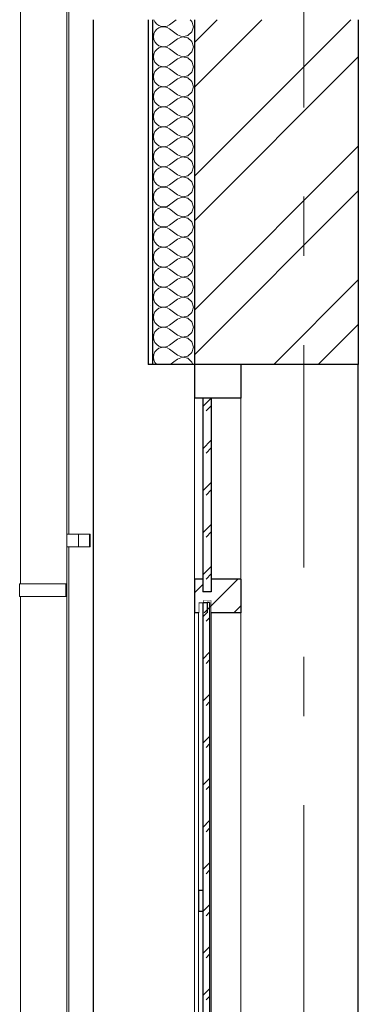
# Model space of a CAD drawing. Header units: millimetres. Extents: x -15683 to 202647, y -7448 to 20513.
# Tile 96 of 114: x 201496 to 202302, y -1988 to 352. Entities that reach past the tile are written whole.
import ezdxf
from ezdxf.enums import TextEntityAlignment as Align

# ---------------------------------------------------------------- set-up
doc = ezdxf.new("R2010")
doc.units = ezdxf.units.MM
doc.header["$MEASUREMENT"] = 0
doc.set_wipeout_variables(frame=1)
doc.linetypes.add('Wipeout_Contour', pattern=[1000, 0, -1000])
doc.linetypes.add('Штрих-Штриховая', pattern=[1093.611073, 529.166651, -211.666656, 141.111112, -211.666656])
for name, color, linetype in [('Конструктив - Стены Несущие', 7, 'Continuous'), ('Новый_1 ВОДОСТОК', 7, 'Continuous'), ('Новый_Конструктив - Навесные Стены', 7, 'Continuous'), ('Элемент Модели - Оси', 7, 'Continuous')]:
    doc.layers.add(name, color=color, linetype=linetype)
for name, color, linetype, lineweight in [('Конструктив - Стены Несущие_Ном._пера__101', 253, 'Continuous', 5), ('Конструктив - Стены Несущие_Ном._пера__21', 7, 'Continuous', 30), ('Новый_1 ВОДОСТОК_Ном._пера__141', 7, 'Continuous', 20), ('Новый_Конструктив - Навесные Стены_Ном._пера__1', 7, 'Continuous', 15), ('Новый_Конструктив - Навесные Стены_Ном._пера__21', 7, 'Continuous', 30), ('Новый_Конструктив - Навесные Стены_Ном._пера__27', 7, 'Continuous', 30), ('Элемент Модели - Оси_Ном._пера__1', 7, 'Continuous', 15), ('Элемент Модели - Оси_Ном._пера__2', 8, 'Continuous', 15)]:
    doc.layers.add(name, color=color, linetype=linetype, lineweight=lineweight)
doc.layers.add('Новый_Конструктив - Навесные Стены_Ном._пера__165', color=7, linetype='Continuous', lineweight=5, true_color=0x80d6ff)
doc.layers.add('Новый_Конструктив - Навесные Стены_Ном._пера__166', color=7, linetype='Continuous', lineweight=5, true_color=0x97cbff)
doc.styles.add('СГЕНЕРИР_СТИЛЬ_1', font='arial.ttf')
pattern_1 = [(45, (227496.02, -3497.64), (-176.7767, 176.7767), []), (45, (227460.67, -3462.28), (-176.7767, 176.7767), []), (45, (227425.31, -3426.93), (-176.7767, 176.7767), [])]

# ---------------------------------------------------------------- blocks, each defined once
blk = doc.blocks.new('*X641', base_point=(227496, -3497.6))
at = {"layer": 'Новый_Конструктив - Навесные Стены_Ном._пера__165', "color": 141, "linetype": 'Continuous', "lineweight": 5, "true_color": 0x80d6ff}
for p, q in [((201931.7, -1067.4), (201941.5, -1057.6)), ((201939.2, -1077.7), (201947.7, -1069.2)), ((201931.7, -1167.4), (201947.7, -1151.4)), ((201939.2, -1177.7), (201947.7, -1169.2)), ((201931.7, -1267.4), (201947.7, -1251.4)), ((201939.2, -1277.7), (201947.7, -1269.2)), ((201931.7, -1367.4), (201947.7, -1351.4)), ((201939.2, -1377.7), (201947.7, -1369.2)), ((201931.7, -1467.4), (201947.7, -1451.4)), ((201939.2, -1477.7), (201947.7, -1469.2)), ((201931.7, -1567.4), (201947.7, -1551.4)), ((201939.2, -1577.7), (201947.7, -1569.2)), ((201931.7, -1667.4), (201947.7, -1651.4)), ((201939.2, -1677.7), (201947.7, -1669.2)), ((201931.7, -1767.4), (201947.7, -1751.4)), ((201939.2, -1777.7), (201947.7, -1769.2)), ((201931.7, -1867.4), (201947.7, -1851.4)), ((201939.2, -1877.7), (201947.7, -1869.2)), ((201931.7, -1967.4), (201947.7, -1951.4)), ((201939.2, -1977.7), (201947.7, -1969.2)), ((201931.7, -2067.4), (201947.7, -2051.4)), ((201939.2, -2077.7), (201947.7, -2069.2)), ((201931.7, -2167.4), (201947.7, -2151.4)), ((201939.2, -2177.7), (201947.7, -2169.2)), ((201931.7, -2267.4), (201947.7, -2251.4)), ((201939.2, -2277.7), (201947.7, -2269.2)), ((201931.7, -2367.4), (201947.7, -2351.4)), ((201939.2, -2377.7), (201947.7, -2369.2))]:
    blk.add_line(p, q, dxfattribs=at)
blk = doc.blocks.new('Элемент Разреза_558_4', base_point=(227496, -3497.6))
at = {"color": 254, "linetype": 'Wipeout_Contour', "lineweight": 0, "ltscale": 807717.770116}
blk.add_wipeout([(201921.7, -1032.6), (201921.7, -1057.6), (201931.7, -1057.6), (201931.7, -1032.6)], dxfattribs=at).dxf.layer = 'Новый_Конструктив - Навесные Стены'
at = {"color": 254, "linetype": 'Wipeout_Contour', "lineweight": 0, "ltscale": 807737.033488}
blk.add_wipeout([(201921.7, -1767.6), (201931.7, -1767.6), (201931.7, -1717.6), (201921.7, -1717.6)], dxfattribs=at).dxf.layer = 'Новый_Конструктив - Навесные Стены'
at = {"color": 254, "linetype": 'Wipeout_Contour', "lineweight": 0, "ltscale": 807765.672668}
blk.add_wipeout([(201921.7, -2427.6), (201921.7, -2442.3), (201931.7, -2442.3), (201931.7, -2427.6)], dxfattribs=at).dxf.layer = 'Новый_Конструктив - Навесные Стены'
at = {"layer": 'Новый_Конструктив - Навесные Стены_Ном._пера__166', "linetype": 'Continuous', "lineweight": 5, "true_color": 0x97cbff}
h = blk.add_hatch(dxfattribs=at)
h.set_pattern_fill('АЛЮМИНИЙ_0004', color=151, style=0, pattern_type=2)
h.set_pattern_definition(pattern_1)
h.paths.add_polyline_path([(201921.7, -1032.6), (201921.7, -1057.6), (201931.7, -1057.6), (201931.7, -1032.6)])
h = blk.add_hatch(dxfattribs=at)
h.set_pattern_fill('АЛЮМИНИЙ_0004', color=151, style=0, pattern_type=2)
h.set_pattern_definition(pattern_1)
h.paths.add_polyline_path([(201921.7, -1767.6), (201931.7, -1767.6), (201931.7, -1717.6), (201921.7, -1717.6)])
h = blk.add_hatch(dxfattribs=at)
h.set_pattern_fill('АЛЮМИНИЙ_0004', color=151, style=0, pattern_type=2)
h.set_pattern_definition(pattern_1)
h.paths.add_polyline_path([(201921.7, -2427.6), (201921.7, -2442.3), (201931.7, -2442.3), (201931.7, -2427.6)])
at = {"color": 254, "linetype": 'Wipeout_Contour', "lineweight": 0, "ltscale": 807777.718302}
blk.add_wipeout([(201951.7, -1027.6), (201931.7, -1027.6), (201931.7, -1057.6), (201951.7, -1057.6)], dxfattribs=at).dxf.layer = 'Новый_Конструктив - Навесные Стены'
at = {"color": 254, "linetype": 'Wipeout_Contour', "lineweight": 0, "ltscale": 807826.040894}
blk.add_wipeout([(201931.7, -2427.6), (201931.7, -2457.6), (201951.7, -2457.6), (201951.7, -2427.6)], dxfattribs=at).dxf.layer = 'Новый_Конструктив - Навесные Стены'
at = {"layer": 'Новый_Конструктив - Навесные Стены_Ном._пера__166', "linetype": 'Continuous', "lineweight": 5, "true_color": 0x97cbff}
h = blk.add_hatch(dxfattribs=at)
h.set_pattern_fill('АЛЮМИНИЙ_0004', color=151, style=0, pattern_type=2)
h.set_pattern_definition(pattern_1)
h.paths.add_polyline_path([(201951.7, -1027.6), (201931.7, -1027.6), (201931.7, -1057.6), (201951.7, -1057.6)])
h = blk.add_hatch(dxfattribs=at)
h.set_pattern_fill('АЛЮМИНИЙ_0004', color=151, style=0, pattern_type=2)
h.set_pattern_definition(pattern_1)
h.paths.add_polyline_path([(201931.7, -2427.6), (201931.7, -2457.6), (201951.7, -2457.6), (201951.7, -2427.6)])
at = {"layer": 'Новый_Конструктив - Навесные Стены_Ном._пера__21', "color": 7, "linetype": 'Continuous', "lineweight": 30}
for p, q in [((201931.7, -1027.6), (201931.7, -1032.6)), ((201951.7, -1027.6), (201931.7, -1027.6)), ((201947.7, -1032.6), (201941.7, -1032.6))]:
    blk.add_line(p, q, dxfattribs=at)
at = {"layer": 'Новый_Конструктив - Навесные Стены_Ном._пера__21', "color": 7, "linetype": 'Continuous', "lineweight": 30, "flags": 128}
blk.add_lwpolyline([(201921.7, -1032.6), (201931.7, -1032.6), (201941.7, -1032.6)], dxfattribs=at)
at = {"color": 254, "linetype": 'Wipeout_Contour', "lineweight": 0, "ltscale": 1009749.881869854}
blk.add_wipeout([(201931.7, -1057.6), (201931.7, -2427.6), (201941.7, -2427.6), (201947.7, -2427.6), (201947.7, -1057.6)], dxfattribs=at).dxf.layer = 'Новый_Конструктив - Навесные Стены'
at = {"layer": 'Новый_Конструктив - Навесные Стены_Ном._пера__1', "color": 7, "linetype": 'Continuous', "lineweight": 15}
blk.add_line((201921.7, -1717.6), (201921.7, -1057.6), dxfattribs=at)
at = {"layer": 'Новый_Конструктив - Навесные Стены_Ном._пера__21', "color": 7, "linetype": 'Continuous', "lineweight": 30}
for p, q in [((201951.7, -1027.6), (201951.7, -1057.6)), ((201921.7, -1032.6), (201921.7, -1057.6)), ((201931.7, -1032.6), (201931.7, -1057.6)), ((201941.7, -1032.6), (201941.7, -1057.6)), ((201931.7, -1057.6), (201931.7, -1717.6)), ((201921.7, -1717.6), (201921.7, -1767.6)), ((201931.7, -1717.6), (201921.7, -1717.6)), ((201931.7, -1717.6), (201931.7, -1767.6)), ((201931.7, -1767.6), (201921.7, -1767.6))]:
    blk.add_line(p, q, dxfattribs=at)
at = {"layer": 'Новый_Конструктив - Навесные Стены', "lineweight": 0}
blk.add_blockref('*X641', (227496, -3497.6), dxfattribs=at)
at = {"color": 254, "linetype": 'Wipeout_Contour', "lineweight": 0, "ltscale": 807817.919949}
blk.add_wipeout([(201931.7, -2452.6), (201947.7, -2452.6), (201947.7, -2427.6), (201931.7, -2427.6)], dxfattribs=at).dxf.layer = 'Новый_Конструктив - Навесные Стены'
at = {"layer": 'Новый_Конструктив - Навесные Стены_Ном._пера__166', "linetype": 'Continuous', "lineweight": 5, "true_color": 0x97cbff}
h = blk.add_hatch(dxfattribs=at)
h.set_pattern_fill('АЛЮМИНИЙ_0004', color=151, style=0, pattern_type=2)
h.set_pattern_definition(pattern_1)
h.paths.add_polyline_path([(201931.7, -2452.6), (201947.7, -2452.6), (201947.7, -2427.6), (201931.7, -2427.6)])
at = {"layer": 'Новый_Конструктив - Навесные Стены_Ном._пера__1', "color": 7, "linetype": 'Continuous', "lineweight": 15}
for p, q in [((201951.7, -2427.6), (201951.7, -1057.6)), ((201921.7, -2427.6), (201921.7, -1767.6))]:
    blk.add_line(p, q, dxfattribs=at)
at = {"layer": 'Новый_Конструктив - Навесные Стены_Ном._пера__21', "color": 7, "linetype": 'Continuous', "lineweight": 30}
for p, q in [((201947.7, -1032.6), (201947.7, -2452.6)), ((201931.7, -1767.6), (201931.7, -2427.6)), ((201921.7, -2427.6), (201921.7, -2452.6)), ((201931.7, -2427.6), (201931.7, -2452.6)), ((201941.7, -2427.6), (201941.7, -2452.6)), ((201951.7, -2427.6), (201951.7, -2457.6)), ((201931.7, -2452.6), (201931.7, -2457.6)), ((201947.7, -2452.6), (201941.7, -2452.6)), ((201951.7, -2457.6), (201931.7, -2457.6))]:
    blk.add_line(p, q, dxfattribs=at)
at = {"layer": 'Новый_Конструктив - Навесные Стены_Ном._пера__21', "color": 7, "linetype": 'Continuous', "lineweight": 30, "flags": 128}
blk.add_lwpolyline([(201921.7, -2452.6), (201931.7, -2452.6), (201941.7, -2452.6)], dxfattribs=at)
blk = doc.blocks.new('Элемент Разреза_559_4', base_point=(227496, -3497.6))
at = {"layer": 'Новый_Конструктив - Навесные Стены_Ном._пера__1', "color": 7, "linetype": 'Continuous', "lineweight": 15}
for p, q in [((201911.7, -2427.6), (201911.7, -1057.6)), ((202021.7, -2427.6), (202021.7, -1057.6))]:
    blk.add_line(p, q, dxfattribs=at)
blk = doc.blocks.new('Элемент Разреза_560_4', base_point=(227496, -3497.6))
at = {"color": 254, "linetype": 'Wipeout_Contour', "lineweight": 0, "ltscale": 2827283.043664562}
blk.add_wipeout([(201911.7, -977.6), (201911.7, -1057.6), (201921.7, -1057.6), (201921.7, -1032.6), (201931.7, -1032.6), (201931.7, -1027.6), (201951.7, -1027.6), (201951.7, -1057.6), (202021.7, -1057.6), (202021.7, -977.6), (201951.7, -977.6), (201951.7, -1007.6), (201931.7, -1007.6), (201931.7, -977.6)], dxfattribs=at).dxf.layer = 'Новый_Конструктив - Навесные Стены'
at = {"layer": 'Новый_Конструктив - Навесные Стены_Ном._пера__166', "linetype": 'Continuous', "lineweight": 5, "true_color": 0x97cbff}
h = blk.add_hatch(dxfattribs=at)
h.set_pattern_fill('АЛЮМИНИЙ_0004', color=151, style=0, pattern_type=2)
h.set_pattern_definition(pattern_1)
h.paths.add_polyline_path([(201911.7, -977.6), (201911.7, -1057.6), (201921.7, -1057.6), (201921.7, -1032.6), (201931.7, -1032.6), (201931.7, -1027.6), (201951.7, -1027.6), (201951.7, -1057.6), (202021.7, -1057.6), (202021.7, -977.6), (201951.7, -977.6), (201951.7, -1007.6), (201931.7, -1007.6), (201931.7, -977.6)])
at = {"layer": 'Новый_Конструктив - Навесные Стены_Ном._пера__27', "color": 7, "linetype": 'Continuous', "lineweight": 30}
for p, q in [((201911.7, -977.6), (201911.7, -1057.6)), ((202021.7, -977.6), (201911.7, -977.6)), ((202021.7, -977.6), (202021.7, -1057.6)), ((201921.7, -1057.6), (201911.7, -1057.6)), ((202021.7, -1057.6), (201951.7, -1057.6))]:
    blk.add_line(p, q, dxfattribs=at)
blk = doc.blocks.new('Элемент Разреза_616_4', base_point=(227496, -3497.6))
at = {"layer": 'Конструктив - Стены Несущие_Ном._пера__21', "color": 7, "linetype": 'Continuous', "lineweight": 30}
for p, q in [((201671.7, -3117.6), (201671.7, 352.4)), ((202301.6, -3117.6), (202301.6, -467.6))]:
    blk.add_line(p, q, dxfattribs=at)
blk = doc.blocks.new('Элемент Разреза_645_4', base_point=(227496, -3497.6))
at = {"layer": 'Новый_1 ВОДОСТОК_Ном._пера__141', "color": 7, "linetype": 'Continuous', "lineweight": 20}
for p, q in [((201607.9, 7607.4), (201607.9, -3118.9)), ((201497.9, 981.1), (201497.9, -988.9)), ((201500.2, -988.9), (201495.8, -988.9)), ((201495.8, -1018.9), (201495.8, -988.9)), ((201512.5, -988.9), (201500.2, -988.9)), ((201531, -988.9), (201512.5, -988.9)), ((201552.8, -988.9), (201531, -988.9)), ((201605.8, -988.9), (201552.8, -988.9)), ((201607.8, -988.9), (201605.8, -988.9)), ((201605.8, -1018.9), (201605.8, -988.9)), ((201607.8, -1018.9), (201607.8, -988.9)), ((201500.2, -1018.9), (201495.8, -1018.9)), ((201497.9, -1018.9), (201497.9, -2988.9)), ((201512.5, -1018.9), (201500.2, -1018.9)), ((201531, -1018.9), (201512.5, -1018.9)), ((201552.8, -1018.9), (201531, -1018.9)), ((201605.8, -1018.9), (201552.8, -1018.9)), ((201607.8, -1018.9), (201605.8, -1018.9))]:
    blk.add_line(p, q, dxfattribs=at)
blk = doc.blocks.new('*X753', base_point=(227496, -3497.6))
at = {"layer": 'Конструктив - Стены Несущие_Ном._пера__101', "color": 253, "linetype": 'Continuous', "lineweight": 5}
for p, q in [((201815.3, 352.4), (201817.7, 347)), ((201868.1, 352.4), (201852.2, 340.5)), ((201905.8, 348.2), (201901.3, 352.4)), ((201817.7, 347), (201821.9, 341.9)), ((201821.9, 329.5), (201817.7, 324.4)), ((201821.9, 341.9), (201827.3, 338.2)), ((201827.3, 333.2), (201821.9, 329.5)), ((201827.3, 338.2), (201833.5, 336.1)), ((201833.5, 335.3), (201827.3, 333.2)), ((201833.5, 336.1), (201840.1, 335.8)), ((201840.1, 335.6), (201833.5, 335.3)), ((201840.1, 335.8), (201846.5, 337.3)), ((201846.5, 334.1), (201840.1, 335.6)), ((201846.5, 337.3), (201852.2, 340.5)), ((201852.2, 330.9), (201846.5, 334.1)), ((201871.3, 316.6), (201852.2, 330.9)), ((201909.4, 335.7), (201905.8, 348.2)), ((201905.8, 323.2), (201909.4, 335.7)), ((201815, 318.4), (201814.1, 311.9)), ((201814.1, 311.9), (201815, 305.4)), ((201817.7, 324.4), (201815, 318.4)), ((201815, 305.4), (201817.7, 299.4)), ((201871.3, 307.1), (201852.2, 292.8)), ((201871.3, 316.6), (201883.4, 312)), ((201883.4, 311.8), (201871.3, 307.1)), ((201883.4, 312), (201896.2, 314.4)), ((201896.2, 309.4), (201883.4, 311.8)), ((201896.2, 314.4), (201905.8, 323.2)), ((201905.8, 300.6), (201896.2, 309.4)), ((201817.7, 299.4), (201821.9, 294.3)), ((201821.9, 281.8), (201817.7, 276.8)), ((201821.9, 294.3), (201827.3, 290.6)), ((201827.3, 285.6), (201821.9, 281.8)), ((201827.3, 290.6), (201833.5, 288.5)), ((201833.5, 287.7), (201827.3, 285.6)), ((201833.5, 288.5), (201840.1, 288.2)), ((201840.1, 288), (201833.5, 287.7)), ((201840.1, 288.2), (201846.5, 289.7)), ((201846.5, 286.5), (201840.1, 288)), ((201846.5, 289.7), (201852.2, 292.8)), ((201852.2, 283.3), (201846.5, 286.5)), ((201871.3, 269), (201852.2, 283.3)), ((201909.4, 288.1), (201905.8, 300.6)), ((201905.8, 275.6), (201909.4, 288.1)), ((201815, 270.8), (201814.1, 264.3)), ((201814.1, 264.3), (201815, 257.8)), ((201817.7, 276.8), (201815, 270.8)), ((201815, 257.8), (201817.7, 251.7)), ((201871.3, 259.5), (201852.2, 245.2)), ((201871.3, 269), (201883.4, 264.4)), ((201883.4, 264.2), (201871.3, 259.5)), ((201883.4, 264.4), (201896.2, 266.8)), ((201896.2, 261.8), (201883.4, 264.2)), ((201896.2, 266.8), (201905.8, 275.6)), ((201905.8, 253), (201896.2, 261.8)), ((201817.7, 251.7), (201821.9, 246.7)), ((201821.9, 234.2), (201817.7, 229.2)), ((201821.9, 246.7), (201827.3, 243)), ((201827.3, 237.9), (201821.9, 234.2)), ((201827.3, 243), (201833.5, 240.9)), ((201833.5, 240), (201827.3, 237.9)), ((201833.5, 240.9), (201840.1, 240.6)), ((201840.1, 240.4), (201833.5, 240)), ((201840.1, 240.6), (201846.5, 242)), ((201846.5, 238.9), (201840.1, 240.4)), ((201846.5, 242), (201852.2, 245.2)), ((201852.2, 235.7), (201846.5, 238.9)), ((201871.3, 221.4), (201852.2, 235.7)), ((201909.4, 240.5), (201905.8, 253)), ((201905.8, 227.9), (201909.4, 240.5)), ((201815, 223.2), (201814.1, 216.6)), ((201814.1, 216.6), (201815, 210.1)), ((201817.7, 229.2), (201815, 223.2)), ((201871.3, 211.9), (201852.2, 197.6)), ((201871.3, 221.4), (201883.4, 216.7)), ((201883.4, 216.6), (201871.3, 211.9)), ((201883.4, 216.7), (201896.2, 219.2)), ((201896.2, 214.1), (201883.4, 216.6)), ((201896.2, 219.2), (201905.8, 227.9)), ((201905.8, 205.4), (201896.2, 214.1)), ((201815, 210.1), (201817.7, 204.1)), ((201817.7, 204.1), (201821.9, 199.1)), ((201821.9, 199.1), (201827.3, 195.4)), ((201827.3, 190.3), (201821.9, 186.6)), ((201827.3, 195.4), (201833.5, 193.3)), ((201833.5, 192.4), (201827.3, 190.3)), ((201833.5, 193.3), (201840.1, 192.9)), ((201840.1, 192.7), (201833.5, 192.4)), ((201840.1, 192.9), (201846.5, 194.4)), ((201846.5, 191.3), (201840.1, 192.7)), ((201846.5, 194.4), (201852.2, 197.6)), ((201852.2, 188.1), (201846.5, 191.3)), ((201871.3, 173.8), (201852.2, 188.1)), ((201909.4, 192.8), (201905.8, 205.4)), ((201905.8, 180.3), (201909.4, 192.8)), ((201815, 175.5), (201814.1, 169)), ((201814.1, 169), (201815, 162.5)), ((201817.7, 181.5), (201815, 175.5)), ((201821.9, 186.6), (201817.7, 181.5)), ((201871.3, 164.3), (201852.2, 150)), ((201871.3, 173.8), (201883.4, 169.1)), ((201883.4, 168.9), (201871.3, 164.3)), ((201883.4, 169.1), (201896.2, 171.5)), ((201896.2, 166.5), (201883.4, 168.9)), ((201896.2, 171.5), (201905.8, 180.3)), ((201905.8, 157.7), (201896.2, 166.5)), ((201815, 162.5), (201817.7, 156.5)), ((201817.7, 156.5), (201821.9, 151.5)), ((201821.9, 151.5), (201827.3, 147.7)), ((201827.3, 142.7), (201821.9, 139)), ((201827.3, 147.7), (201833.5, 145.6)), ((201833.5, 144.8), (201827.3, 142.7)), ((201833.5, 145.6), (201840.1, 145.3)), ((201840.1, 145.1), (201833.5, 144.8)), ((201840.1, 145.3), (201846.5, 146.8)), ((201846.5, 143.6), (201840.1, 145.1)), ((201846.5, 146.8), (201852.2, 150)), ((201852.2, 140.5), (201846.5, 143.6)), ((201871.3, 126.2), (201852.2, 140.5)), ((201909.4, 145.2), (201905.8, 157.7)), ((201905.8, 132.7), (201909.4, 145.2)), ((201815, 127.9), (201814.1, 121.4)), ((201814.1, 121.4), (201815, 114.9)), ((201817.7, 133.9), (201815, 127.9)), ((201821.9, 139), (201817.7, 133.9)), ((201871.3, 126.2), (201883.4, 121.5)), ((201883.4, 121.3), (201871.3, 116.6)), ((201883.4, 121.5), (201896.2, 123.9)), ((201896.2, 118.9), (201883.4, 121.3)), ((201896.2, 123.9), (201905.8, 132.7)), ((201905.8, 110.1), (201896.2, 118.9)), ((201815, 114.9), (201817.7, 108.9)), ((201817.7, 108.9), (201821.9, 103.8)), ((201821.9, 103.8), (201827.3, 100.1)), ((201827.3, 95.1), (201821.9, 91.4)), ((201827.3, 100.1), (201833.5, 98)), ((201833.5, 97.2), (201827.3, 95.1)), ((201833.5, 98), (201840.1, 97.7)), ((201840.1, 97.5), (201833.5, 97.2)), ((201840.1, 97.7), (201846.5, 99.2)), ((201846.5, 96), (201840.1, 97.5)), ((201846.5, 99.2), (201852.2, 102.4)), ((201852.2, 92.8), (201846.5, 96)), ((201871.3, 116.6), (201852.2, 102.4)), ((201909.4, 97.6), (201905.8, 110.1)), ((201905.8, 85.1), (201909.4, 97.6)), ((201815, 80.3), (201814.1, 73.8)), ((201814.1, 73.8), (201815, 67.3)), ((201817.7, 86.3), (201815, 80.3)), ((201821.9, 91.4), (201817.7, 86.3)), ((201871.3, 78.6), (201852.2, 92.8)), ((201871.3, 78.6), (201883.4, 73.9)), ((201883.4, 73.7), (201871.3, 69)), ((201883.4, 73.9), (201896.2, 76.3)), ((201896.2, 71.3), (201883.4, 73.7)), ((201896.2, 76.3), (201905.8, 85.1)), ((201905.8, 62.5), (201896.2, 71.3)), ((201815, 67.3), (201817.7, 61.3)), ((201817.7, 61.3), (201821.9, 56.2)), ((201821.9, 56.2), (201827.3, 52.5)), ((201827.3, 47.5), (201821.9, 43.7)), ((201827.3, 52.5), (201833.5, 50.4)), ((201833.5, 49.6), (201827.3, 47.5)), ((201833.5, 50.4), (201840.1, 50.1)), ((201840.1, 49.9), (201833.5, 49.6)), ((201840.1, 50.1), (201846.5, 51.6)), ((201846.5, 48.4), (201840.1, 49.9)), ((201846.5, 51.6), (201852.2, 54.7)), ((201852.2, 45.2), (201846.5, 48.4)), ((201871.3, 69), (201852.2, 54.7)), ((201909.4, 50), (201905.8, 62.5)), ((201905.8, 37.5), (201909.4, 50)), ((201815, 32.7), (201814.1, 26.2)), ((201814.1, 26.2), (201815, 19.7)), ((201817.7, 38.7), (201815, 32.7)), ((201821.9, 43.7), (201817.7, 38.7)), ((201871.3, 30.9), (201852.2, 45.2)), ((201871.3, 30.9), (201883.4, 26.3)), ((201883.4, 26.1), (201871.3, 21.4)), ((201883.4, 26.3), (201896.2, 28.7)), ((201896.2, 23.7), (201883.4, 26.1)), ((201896.2, 28.7), (201905.8, 37.5)), ((201905.8, 14.9), (201896.2, 23.7)), ((201815, 19.7), (201817.7, 13.7)), ((201817.7, 13.7), (201821.9, 8.6)), ((201821.9, 8.6), (201827.3, 4.9)), ((201827.3, 4.9), (201833.5, 2.8)), ((201833.5, 1.9), (201827.3, -0.2)), ((201833.5, 2.8), (201840.1, 2.5)), ((201840.1, 2.3), (201833.5, 1.9)), ((201840.1, 2.5), (201846.5, 3.9)), ((201846.5, 0.8), (201840.1, 2.3)), ((201846.5, 3.9), (201852.2, 7.1)), ((201852.2, -2.4), (201846.5, 0.8)), ((201871.3, 21.4), (201852.2, 7.1)), ((201909.4, 2.4), (201905.8, 14.9)), ((201905.8, -10.2), (201909.4, 2.4)), ((201815, -14.9), (201814.1, -21.4)), ((201814.1, -21.4), (201815, -28)), ((201817.7, -8.9), (201815, -14.9)), ((201821.9, -3.9), (201817.7, -8.9)), ((201827.3, -0.2), (201821.9, -3.9)), ((201871.3, -16.7), (201852.2, -2.4)), ((201871.3, -16.7), (201883.4, -21.4)), ((201883.4, -21.5), (201871.3, -26.2)), ((201883.4, -21.4), (201896.2, -18.9)), ((201896.2, -24), (201883.4, -21.5)), ((201896.2, -18.9), (201905.8, -10.2)), ((201815, -28), (201817.7, -34)), ((201817.7, -34), (201821.9, -39)), ((201821.9, -39), (201827.3, -42.7)), ((201827.3, -42.7), (201833.5, -44.8)), ((201833.5, -45.7), (201827.3, -47.8)), ((201833.5, -44.8), (201840.1, -45.2)), ((201840.1, -45.4), (201833.5, -45.7)), ((201840.1, -45.2), (201846.5, -43.7)), ((201846.5, -46.8), (201840.1, -45.4)), ((201846.5, -43.7), (201852.2, -40.5)), ((201871.3, -26.2), (201852.2, -40.5)), ((201905.8, -32.7), (201896.2, -24)), ((201909.4, -45.3), (201905.8, -32.7)), ((201905.8, -57.8), (201909.4, -45.3)), ((201815, -62.6), (201814.1, -69.1)), ((201814.1, -69.1), (201815, -75.6)), ((201817.7, -56.6), (201815, -62.6)), ((201821.9, -51.5), (201817.7, -56.6)), ((201827.3, -47.8), (201821.9, -51.5)), ((201852.2, -50), (201846.5, -46.8)), ((201871.3, -64.3), (201852.2, -50)), ((201871.3, -64.3), (201883.4, -69)), ((201883.4, -69.2), (201871.3, -73.8)), ((201883.4, -69), (201896.2, -66.6)), ((201896.2, -71.6), (201883.4, -69.2)), ((201896.2, -66.6), (201905.8, -57.8)), ((201815, -75.6), (201817.7, -81.6)), ((201817.7, -81.6), (201821.9, -86.6)), ((201821.9, -86.6), (201827.3, -90.4)), ((201827.3, -90.4), (201833.5, -92.5)), ((201833.5, -93.3), (201827.3, -95.4)), ((201833.5, -92.5), (201840.1, -92.8)), ((201840.1, -93), (201833.5, -93.3)), ((201840.1, -92.8), (201846.5, -91.3)), ((201846.5, -94.5), (201840.1, -93)), ((201846.5, -91.3), (201852.2, -88.1)), ((201871.3, -73.8), (201852.2, -88.1)), ((201905.8, -80.4), (201896.2, -71.6)), ((201909.4, -92.9), (201905.8, -80.4)), ((201905.8, -105.4), (201909.4, -92.9)), ((201815, -110.2), (201814.1, -116.7)), ((201814.1, -116.7), (201815, -123.2)), ((201817.7, -104.2), (201815, -110.2)), ((201821.9, -99.1), (201817.7, -104.2)), ((201827.3, -95.4), (201821.9, -99.1)), ((201852.2, -97.6), (201846.5, -94.5)), ((201871.3, -111.9), (201852.2, -97.6)), ((201871.3, -111.9), (201883.4, -116.6)), ((201883.4, -116.8), (201871.3, -121.4)), ((201883.4, -116.6), (201896.2, -114.2)), ((201896.2, -119.2), (201883.4, -116.8)), ((201896.2, -114.2), (201905.8, -105.4)), ((201815, -123.2), (201817.7, -129.2)), ((201817.7, -129.2), (201821.9, -134.3)), ((201821.9, -134.3), (201827.3, -138)), ((201827.3, -138), (201833.5, -140.1)), ((201833.5, -140.1), (201840.1, -140.4)), ((201840.1, -140.4), (201846.5, -138.9)), ((201846.5, -138.9), (201852.2, -135.7)), ((201871.3, -121.4), (201852.2, -135.7)), ((201905.8, -128), (201896.2, -119.2)), ((201909.4, -140.5), (201905.8, -128)), ((201815, -157.8), (201814.1, -164.3)), ((201817.7, -151.8), (201815, -157.8)), ((201821.9, -146.7), (201817.7, -151.8)), ((201827.3, -143), (201821.9, -146.7)), ((201833.5, -140.9), (201827.3, -143)), ((201840.1, -140.6), (201833.5, -140.9)), ((201846.5, -142.1), (201840.1, -140.6)), ((201852.2, -145.3), (201846.5, -142.1)), ((201871.3, -159.5), (201852.2, -145.3)), ((201871.3, -159.5), (201883.4, -164.2)), ((201883.4, -164.2), (201896.2, -161.8)), ((201896.2, -161.8), (201905.8, -153)), ((201905.8, -153), (201909.4, -140.5)), ((201814.1, -164.3), (201815, -170.8)), ((201815, -170.8), (201817.7, -176.8)), ((201817.7, -176.8), (201821.9, -181.9)), ((201821.9, -181.9), (201827.3, -185.6)), ((201827.3, -185.6), (201833.5, -187.7)), ((201840.1, -188), (201846.5, -186.5)), ((201846.5, -186.5), (201852.2, -183.4)), ((201871.3, -169.1), (201852.2, -183.4)), ((201883.4, -164.4), (201871.3, -169.1)), ((201896.2, -166.8), (201883.4, -164.4)), ((201905.8, -175.6), (201896.2, -166.8)), ((201909.4, -188.1), (201905.8, -175.6)), ((201815, -205.4), (201814.1, -211.9)), ((201817.7, -199.4), (201815, -205.4)), ((201821.9, -194.3), (201817.7, -199.4)), ((201827.3, -190.6), (201821.9, -194.3)), ((201833.5, -188.5), (201827.3, -190.6)), ((201833.5, -187.7), (201840.1, -188)), ((201840.1, -188.2), (201833.5, -188.5)), ((201846.5, -189.7), (201840.1, -188.2)), ((201852.2, -192.9), (201846.5, -189.7)), ((201871.3, -207.2), (201852.2, -192.9)), ((201871.3, -207.2), (201883.4, -211.8)), ((201883.4, -211.8), (201896.2, -209.4)), ((201896.2, -209.4), (201905.8, -200.6)), ((201905.8, -200.6), (201909.4, -188.1)), ((201814.1, -211.9), (201815, -218.4)), ((201815, -218.4), (201817.7, -224.4)), ((201817.7, -224.4), (201821.9, -229.5)), ((201821.9, -229.5), (201827.3, -233.2)), ((201827.3, -233.2), (201833.5, -235.3)), ((201846.5, -234.2), (201852.2, -231)), ((201871.3, -216.7), (201852.2, -231)), ((201883.4, -212), (201871.3, -216.7)), ((201896.2, -214.4), (201883.4, -212)), ((201905.8, -223.2), (201896.2, -214.4)), ((201909.4, -235.7), (201905.8, -223.2)), ((201815, -253), (201814.1, -259.5)), ((201817.7, -247), (201815, -253)), ((201821.9, -242), (201817.7, -247)), ((201827.3, -238.2), (201821.9, -242)), ((201833.5, -236.1), (201827.3, -238.2)), ((201833.5, -235.3), (201840.1, -235.6)), ((201840.1, -235.8), (201833.5, -236.1)), ((201840.1, -235.6), (201846.5, -234.2)), ((201846.5, -237.3), (201840.1, -235.8)), ((201852.2, -240.5), (201846.5, -237.3)), ((201871.3, -254.8), (201852.2, -240.5)), ((201871.3, -254.8), (201883.4, -259.4)), ((201883.4, -259.4), (201896.2, -257)), ((201896.2, -257), (201905.8, -248.3)), ((201905.8, -248.3), (201909.4, -235.7)), ((201814.1, -259.5), (201815, -266.1)), ((201815, -266.1), (201817.7, -272.1)), ((201817.7, -272.1), (201821.9, -277.1)), ((201821.9, -277.1), (201827.3, -280.8)), ((201827.3, -280.8), (201833.5, -282.9)), ((201846.5, -281.8), (201852.2, -278.6)), ((201871.3, -264.3), (201852.2, -278.6)), ((201883.4, -259.6), (201871.3, -264.3)), ((201896.2, -262.1), (201883.4, -259.6)), ((201905.8, -270.8), (201896.2, -262.1)), ((201909.4, -283.4), (201905.8, -270.8)), ((201815, -300.7), (201814.1, -307.2)), ((201817.7, -294.6), (201815, -300.7)), ((201821.9, -289.6), (201817.7, -294.6)), ((201827.3, -285.9), (201821.9, -289.6)), ((201833.5, -283.8), (201827.3, -285.9)), ((201833.5, -282.9), (201840.1, -283.3)), ((201840.1, -283.4), (201833.5, -283.8)), ((201840.1, -283.3), (201846.5, -281.8)), ((201846.5, -284.9), (201840.1, -283.4)), ((201852.2, -288.1), (201846.5, -284.9)), ((201871.3, -302.4), (201852.2, -288.1)), ((201871.3, -302.4), (201883.4, -307.1)), ((201896.2, -304.6), (201905.8, -295.9)), ((201905.8, -295.9), (201909.4, -283.4)), ((201814.1, -307.2), (201815, -313.7)), ((201815, -313.7), (201817.7, -319.7)), ((201817.7, -319.7), (201821.9, -324.7)), ((201821.9, -324.7), (201827.3, -328.5)), ((201846.5, -329.4), (201852.2, -326.2)), ((201871.3, -311.9), (201852.2, -326.2)), ((201883.4, -307.3), (201871.3, -311.9)), ((201883.4, -307.1), (201896.2, -304.6)), ((201896.2, -309.7), (201883.4, -307.3)), ((201905.8, -318.5), (201896.2, -309.7)), ((201909.4, -331), (201905.8, -318.5)), ((201815, -348.3), (201814.1, -354.8)), ((201817.7, -342.3), (201815, -348.3)), ((201821.9, -337.2), (201817.7, -342.3)), ((201827.3, -333.5), (201821.9, -337.2)), ((201827.3, -328.5), (201833.5, -330.6)), ((201833.5, -331.4), (201827.3, -333.5)), ((201833.5, -330.6), (201840.1, -330.9)), ((201840.1, -331.1), (201833.5, -331.4)), ((201840.1, -330.9), (201846.5, -329.4)), ((201846.5, -332.6), (201840.1, -331.1)), ((201852.2, -335.7), (201846.5, -332.6)), ((201871.3, -350), (201852.2, -335.7)), ((201871.3, -350), (201883.4, -354.7)), ((201896.2, -352.3), (201905.8, -343.5)), ((201905.8, -343.5), (201909.4, -331)), ((201814.1, -354.8), (201815, -361.3)), ((201815, -361.3), (201817.7, -367.3)), ((201817.7, -367.3), (201821.9, -372.4)), ((201821.9, -372.4), (201827.3, -376.1)), ((201846.5, -377), (201852.2, -373.8)), ((201871.3, -359.5), (201852.2, -373.8)), ((201883.4, -354.9), (201871.3, -359.5)), ((201883.4, -354.7), (201896.2, -352.3)), ((201896.2, -357.3), (201883.4, -354.9)), ((201905.8, -366.1), (201896.2, -357.3)), ((201909.4, -378.6), (201905.8, -366.1)), ((201815, -395.9), (201814.1, -402.4)), ((201817.7, -389.9), (201815, -395.9)), ((201821.9, -384.8), (201817.7, -389.9)), ((201827.3, -381.1), (201821.9, -384.8)), ((201827.3, -376.1), (201833.5, -378.2)), ((201833.5, -379), (201827.3, -381.1)), ((201833.5, -378.2), (201840.1, -378.5)), ((201840.1, -378.7), (201833.5, -379)), ((201840.1, -378.5), (201846.5, -377)), ((201846.5, -380.2), (201840.1, -378.7)), ((201852.2, -383.4), (201846.5, -380.2)), ((201871.3, -397.6), (201852.2, -383.4)), ((201871.3, -397.6), (201883.4, -402.3)), ((201896.2, -399.9), (201905.8, -391.1)), ((201905.8, -391.1), (201909.4, -378.6)), ((201814.1, -402.4), (201815, -408.9)), ((201815, -408.9), (201817.7, -414.9)), ((201817.7, -414.9), (201821.9, -420)), ((201821.9, -420), (201827.3, -423.7)), ((201871.3, -407.2), (201852.2, -421.4)), ((201883.4, -402.5), (201871.3, -407.2)), ((201883.4, -402.3), (201896.2, -399.9)), ((201896.2, -404.9), (201883.4, -402.5)), ((201905.8, -413.7), (201896.2, -404.9)), ((201909.4, -426.2), (201905.8, -413.7)), ((201815, -443.5), (201814.1, -450)), ((201817.7, -437.5), (201815, -443.5)), ((201821.9, -432.4), (201817.7, -437.5)), ((201827.3, -428.7), (201821.9, -432.4)), ((201827.3, -423.7), (201833.5, -425.8)), ((201833.5, -426.6), (201827.3, -428.7)), ((201833.5, -425.8), (201840.1, -426.1)), ((201840.1, -426.3), (201833.5, -426.6)), ((201840.1, -426.1), (201846.5, -424.6)), ((201846.5, -427.8), (201840.1, -426.3)), ((201846.5, -424.6), (201852.2, -421.4)), ((201852.2, -431), (201846.5, -427.8)), ((201871.3, -445.3), (201852.2, -431)), ((201896.2, -447.5), (201905.8, -438.7)), ((201905.8, -438.7), (201909.4, -426.2)), ((201814.1, -450), (201815, -456.5)), ((201815, -456.5), (201817.7, -462.5)), ((201817.7, -462.5), (201821.9, -467.6)), ((201821.9, -467.6), (201821.9, -467.6)), ((201871.3, -454.8), (201854.1, -467.6)), ((201871.3, -445.3), (201883.4, -449.9)), ((201883.4, -450.1), (201871.3, -454.8)), ((201883.4, -449.9), (201896.2, -447.5)), ((201896.2, -452.5), (201883.4, -450.1)), ((201905.8, -461.3), (201896.2, -452.5)), ((201907.6, -467.6), (201905.8, -461.3))]:
    blk.add_line(p, q, dxfattribs=at)
blk = doc.blocks.new('Элемент Разреза_668_4', base_point=(227496, -3497.6))
at = {"color": 254, "linetype": 'Wipeout_Contour', "lineweight": 0, "ltscale": 807228.648583}
blk.add_wipeout([(201801.7, 352.4), (201801.7, -467.6), (201811.7, -467.6), (201811.7, 352.4)], dxfattribs=at).dxf.layer = 'Конструктив - Стены Несущие'
at = {"color": 254, "linetype": 'Wipeout_Contour', "lineweight": 0, "ltscale": 808428.420381}
blk.add_wipeout([(202301.6, 352.4), (201911.7, 352.4), (201911.7, -467.6), (202301.6, -467.6)], dxfattribs=at).dxf.layer = 'Конструктив - Стены Несущие'
at = {"layer": 'Конструктив - Стены Несущие_Ном._пера__101', "linetype": 'Continuous', "lineweight": 5}
h = blk.add_hatch(dxfattribs=at)
h.set_pattern_fill('ШТУКАТУРКА__ГИПС_01_0004', color=253, style=0, pattern_type=2)
h.set_pattern_definition([(45, (227496.02, -3147.64), (-111.3693, 111.3693), [0, -105, 0, -157.5]), (110, (227846.02, -3147.64), (148.0016, 53.8682), [0, -77, 0, -133])])
h.paths.add_polyline_path([(201801.7, 352.4), (201801.7, -467.6), (201811.7, -467.6), (201811.7, 352.4)])
h = blk.add_hatch(dxfattribs=at)
h.set_pattern_fill('КИРПИЧ_01_0004', color=253, style=0, pattern_type=2)
h.set_pattern_definition([(45, (227496.02, -3497.64), (-159.099, 159.099), []), (45, (227443, -3444.6), (-159.099, 159.099), [])])
h.paths.add_polyline_path([(202301.6, 352.4), (201911.7, 352.4), (201911.7, -467.6), (202301.6, -467.6)])
at = {"layer": 'Конструктив - Стены Несущие_Ном._пера__21', "color": 7, "linetype": 'Continuous', "lineweight": 30}
for p, q in [((202301.6, 352.4), (202301.6, -467.6)), ((202301.6, -467.6), (202021.7, -467.6))]:
    blk.add_line(p, q, dxfattribs=at)
at = {"color": 254, "linetype": 'Wipeout_Contour', "lineweight": 0, "ltscale": 807448.64813}
blk.add_wipeout([(201811.7, -467.6), (201911.7, -467.6), (201911.7, 352.4), (201811.7, 352.4)], dxfattribs=at).dxf.layer = 'Конструктив - Стены Несущие'
at = {"layer": 'Конструктив - Стены Несущие_Ном._пера__21', "color": 7, "linetype": 'Continuous', "lineweight": 30}
for p, q in [((201801.7, 352.4), (201801.7, -467.6)), ((201811.7, 352.4), (201811.7, -467.6)), ((201911.7, 352.4), (201911.7, -467.6)), ((201811.7, -467.6), (201801.7, -467.6)), ((201911.7, -467.6), (201811.7, -467.6))]:
    blk.add_line(p, q, dxfattribs=at)
at = {"layer": 'Конструктив - Стены Несущие', "lineweight": 0}
blk.add_blockref('*X753', (227496, -3497.6), dxfattribs=at)
blk = doc.blocks.new('Элемент Разреза_672_4', base_point=(227496, -3497.6))
at = {"layer": 'Новый_1 ВОДОСТОК_Ном._пера__141', "color": 7, "linetype": 'Continuous', "lineweight": 20}
for p, q in [((201612.8, 1099.3), (201612.8, -870.7)), ((201635.5, -870.7), (201607.9, -870.7)), ((201662.3, -870.7), (201635.5, -870.7)), ((201635.5, -900.7), (201635.5, -870.7)), ((201663.8, -870.7), (201662.3, -870.7)), ((201662.3, -900.7), (201662.3, -870.7)), ((201663.8, -900.7), (201663.8, -870.7)), ((201635.5, -900.7), (201607.9, -900.7)), ((201612.8, -900.7), (201612.8, -2870.7)), ((201662.3, -900.7), (201635.5, -900.7)), ((201663.8, -900.7), (201662.3, -900.7))]:
    blk.add_line(p, q, dxfattribs=at)
blk = doc.blocks.new('Элемент Разреза_684_4', base_point=(227496, -3497.6))
at = {"layer": 'Новый_Конструктив - Навесные Стены_Ном._пера__1', "color": 7, "linetype": 'Continuous', "lineweight": 15}
for p, q in [((201911.7, -977.6), (201911.7, -547.6)), ((202021.7, -977.6), (202021.7, -547.6))]:
    blk.add_line(p, q, dxfattribs=at)
blk = doc.blocks.new('*X778', base_point=(227496, -3497.6))
at = {"layer": 'Новый_Конструктив - Навесные Стены_Ном._пера__165', "color": 141, "linetype": 'Continuous', "lineweight": 5, "true_color": 0x80d6ff}
for p, q in [((201931.7, -567.4), (201951.5, -547.6)), ((201939.2, -577.7), (201951.7, -565.2)), ((201931.7, -667.4), (201951.7, -647.4)), ((201939.2, -677.7), (201951.7, -665.2)), ((201931.7, -767.4), (201951.7, -747.4)), ((201939.2, -777.7), (201951.7, -765.2)), ((201931.7, -867.4), (201951.7, -847.4)), ((201939.2, -877.7), (201951.7, -865.2)), ((201931.7, -967.4), (201951.7, -947.4)), ((201939.2, -977.7), (201951.7, -965.2))]:
    blk.add_line(p, q, dxfattribs=at)
blk = doc.blocks.new('Элемент Разреза_685_4', base_point=(227496, -3497.6))
at = {"layer": 'Новый_Конструктив - Навесные Стены_Ном._пера__27', "color": 7, "linetype": 'Continuous', "lineweight": 30}
blk.add_line((201951.7, -517.6), (201931.7, -517.6), dxfattribs=at)
at = {"color": 254, "linetype": 'Wipeout_Contour', "lineweight": 0, "ltscale": 807773.462634}
blk.add_wipeout([(201931.7, -547.6), (201931.7, -1007.6), (201951.7, -1007.6), (201951.7, -547.6)], dxfattribs=at).dxf.layer = 'Новый_Конструктив - Навесные Стены'
at = {"layer": 'Новый_Конструктив - Навесные Стены_Ном._пера__27', "color": 7, "linetype": 'Continuous', "lineweight": 30}
for p, q in [((201931.7, -517.6), (201931.7, -1007.6)), ((201951.7, -517.6), (201951.7, -1007.6)), ((201951.7, -1007.6), (201931.7, -1007.6))]:
    blk.add_line(p, q, dxfattribs=at)
at = {"layer": 'Новый_Конструктив - Навесные Стены', "lineweight": 0}
blk.add_blockref('*X778', (227496, -3497.6), dxfattribs=at)
blk = doc.blocks.new('Элемент Разреза_686_4', base_point=(227496, -3497.6))
at = {"color": 254, "linetype": 'Wipeout_Contour', "lineweight": 0, "ltscale": 807869.517432}
blk.add_wipeout([(202021.7, -547.6), (202021.7, -467.6), (201911.7, -467.6), (201911.7, -547.6)], dxfattribs=at).dxf.layer = 'Новый_Конструктив - Навесные Стены'
at = {"layer": 'Новый_Конструктив - Навесные Стены_Ном._пера__166', "linetype": 'Continuous', "lineweight": 5, "true_color": 0x97cbff}
h = blk.add_hatch(dxfattribs=at)
h.set_pattern_fill('АЛЮМИНИЙ_0004', color=151, style=0, pattern_type=2)
h.set_pattern_definition(pattern_1)
h.paths.add_polyline_path([(202021.7, -547.6), (202021.7, -467.6), (201911.7, -467.6), (201911.7, -547.6)])
at = {"layer": 'Новый_Конструктив - Навесные Стены_Ном._пера__27', "color": 7, "linetype": 'Continuous', "lineweight": 30}
for p, q in [((201911.7, -467.6), (201911.7, -547.6)), ((202021.7, -467.6), (201911.7, -467.6)), ((202021.7, -467.6), (202021.7, -547.6)), ((202021.7, -547.6), (201911.7, -547.6))]:
    blk.add_line(p, q, dxfattribs=at)
blk = doc.blocks.new('Стандартный Маркер Сетки[48]_4', base_point=(202171.7, 13502.4))
at = {"layer": 'Элемент Модели - Оси_Ном._пера__2', "color": 8, "linetype": 'Штрих-Штриховая', "lineweight": 15}
blk.add_line((202171.7, 12702.4), (202171.7, -5697.6), dxfattribs=at)
at = {"layer": 'Элемент Модели - Оси_Ном._пера__1', "color": 7, "lineweight": 15, "style": 'СГЕНЕРИР_СТИЛЬ_1'}
blk.add_attdef('AC_MarkerText_1', text='', height=350, rotation=360, dxfattribs=at).set_placement((202171.7, -6797.6), align=Align.TOP_CENTER)
blk = doc.blocks.new('Стандартный Маркер Сетки[49]_4', base_point=(202171.7, 13502.4))
at = {"layer": 'Элемент Модели - Оси_Ном._пера__2', "color": 8, "linetype": 'Штрих-Штриховая', "lineweight": 15}
blk.add_line((202171.7, 12702.4), (202171.7, -5697.6), dxfattribs=at)
at = {"layer": 'Элемент Модели - Оси_Ном._пера__1', "color": 7, "lineweight": 15, "style": 'СГЕНЕРИР_СТИЛЬ_1'}
blk.add_attdef('AC_MarkerText_1', text='', height=350, rotation=360, dxfattribs=at).set_placement((202171.7, -6797.6), align=Align.TOP_CENTER)

msp = doc.modelspace()

# ---------------------------------------------------------------- block references
at = {"layer": 'Новый_1 ВОДОСТОК', "lineweight": 0}
for name in ['Элемент Разреза_672_4', 'Элемент Разреза_645_4']:
    msp.add_blockref(name, (227496, -3497.6), dxfattribs=at)
at = {"layer": 'Новый_Конструктив - Навесные Стены', "lineweight": 0}
msp.add_blockref('Элемент Разреза_558_4', (227496, -3497.6), dxfattribs=at)

# ---------------------------------------------------------------- next in the draw order: block references
msp.add_blockref('Элемент Разреза_559_4', (227496, -3497.6), dxfattribs=at)

# ---------------------------------------------------------------- next in the draw order: block references
msp.add_blockref('Элемент Разреза_560_4', (227496, -3497.6), dxfattribs=at)

# ---------------------------------------------------------------- next in the draw order: block references
at = {"layer": 'Конструктив - Стены Несущие', "lineweight": 0}
msp.add_blockref('Элемент Разреза_616_4', (227496, -3497.6), dxfattribs=at)

# ---------------------------------------------------------------- next in the draw order: block references
msp.add_blockref('Элемент Разреза_668_4', (227496, -3497.6), dxfattribs=at)

# ---------------------------------------------------------------- next in the draw order: block references
at = {"layer": 'Новый_Конструктив - Навесные Стены', "lineweight": 0}
msp.add_blockref('Элемент Разреза_684_4', (227496, -3497.6), dxfattribs=at)

# ---------------------------------------------------------------- next in the draw order: block references
msp.add_blockref('Элемент Разреза_685_4', (227496, -3497.6), dxfattribs=at)

# ---------------------------------------------------------------- next in the draw order: block references
msp.add_blockref('Элемент Разреза_686_4', (227496, -3497.6), dxfattribs=at)

# ---------------------------------------------------------------- next in the draw order: block references
at = {"layer": 'Элемент Модели - Оси', "color": 8, "linetype": 'Continuous', "lineweight": 15}
for name in ['Стандартный Маркер Сетки[48]_4', 'Стандартный Маркер Сетки[49]_4']:
    msp.add_blockref(name, (202171.7, 13502.4), dxfattribs=at)

doc.saveas('drawing.dxf')
